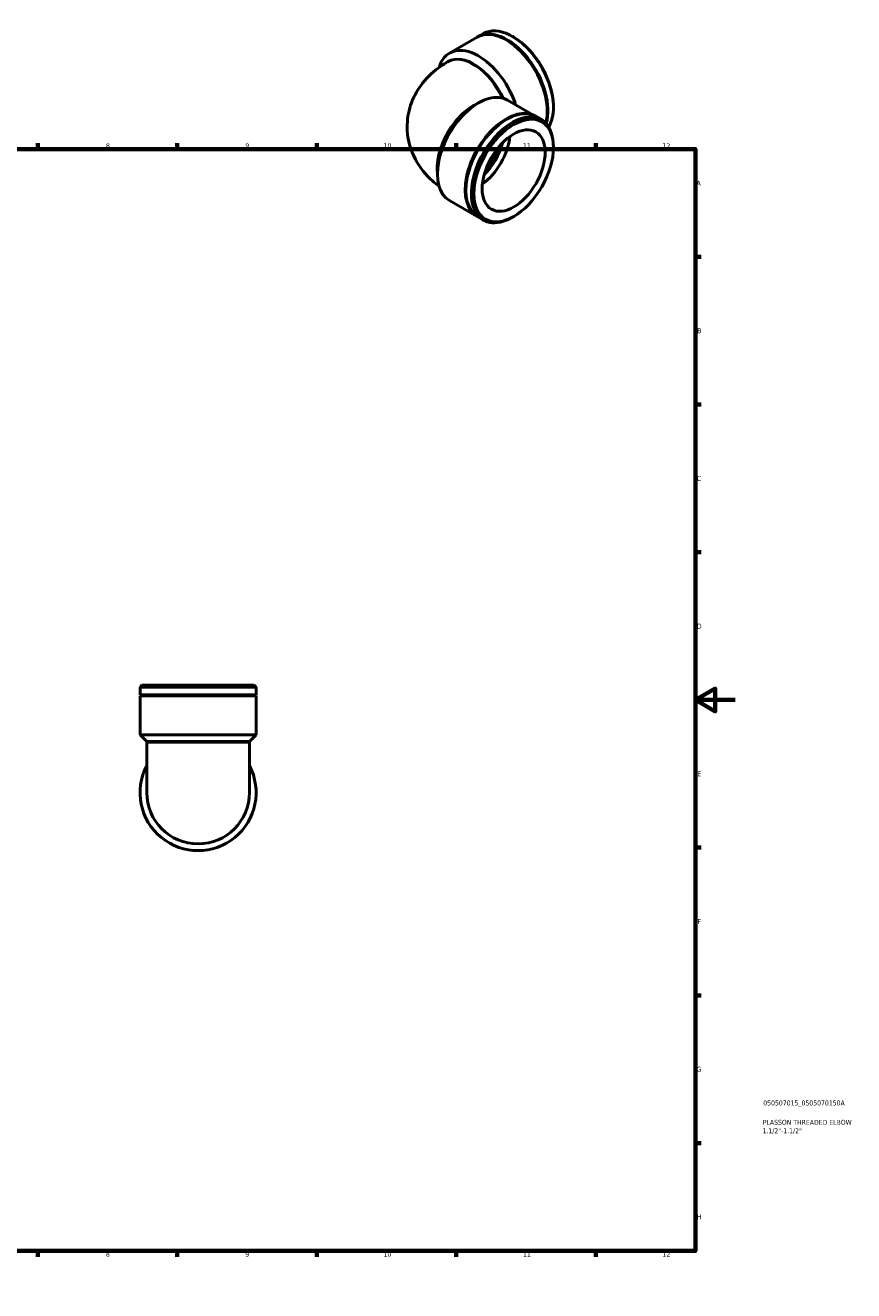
# Model space of a CAD drawing. Header units: millimetres. Extents: x 0 to 901, y 0 to 730.
# Tile 3 of 3: x 484 to 901, y 0 to 636. Entities that reach past the tile are written whole.
import ezdxf

# ---------------------------------------------------------------- set-up
doc = ezdxf.new("R2010")
doc.units = ezdxf.units.MM
for name, color, linetype, lineweight in [('Border (ISO)', 7, 'Continuous', 70), ('Title (ISO)', 7, 'Continuous', 50), ('Visible (ISO)', 7, 'Continuous', 50), ('Visible Narrow (ISO)', 7, 'Continuous', 35)]:
    doc.layers.add(name, color=color, linetype=linetype, lineweight=lineweight)
doc.styles.add('Note Text (ISO)', font='tahoma.ttf')

# ---------------------------------------------------------------- blocks, each defined once
blk = doc.blocks.new('Borders Default Border')
at = {"layer": 'Border (ISO)'}
for p, q in [((70.08, 574), (70.08, 576.9)), ((140.17, 574), (140.17, 576.9)), ((210.25, 574), (210.25, 576.9)), ((280.33, 574), (280.33, 576.9)), ((350.42, 574), (350.42, 576.9)), ((490.58, 574), (490.58, 576.9)), ((560.67, 574), (560.67, 576.9)), ((630.75, 574), (630.75, 576.9)), ((700.83, 574), (700.83, 576.9)), ((770.92, 574), (770.92, 576.9)), ((20, 519.75), (17.1, 519.75)), ((821, 519.75), (823.9, 519.75)), ((20, 445.5), (17.1, 445.5)), ((821, 445.5), (823.9, 445.5)), ((20, 371.25), (17.1, 371.25)), ((821, 371.25), (823.9, 371.25)), ((20, 222.75), (17.1, 222.75)), ((821, 222.75), (823.9, 222.75)), ((20, 148.5), (17.1, 148.5)), ((821, 148.5), (823.9, 148.5)), ((20, 74.25), (17.1, 74.25)), ((821, 74.25), (823.9, 74.25)), ((70.08, 20), (70.08, 17.1)), ((140.17, 20), (140.17, 17.1)), ((210.25, 20), (210.25, 17.1)), ((280.33, 20), (280.33, 17.1)), ((350.42, 20), (350.42, 17.1)), ((490.58, 20), (490.58, 17.1)), ((560.67, 20), (560.67, 17.1)), ((630.75, 20), (630.75, 17.1)), ((700.83, 20), (700.83, 17.1)), ((770.92, 20), (770.92, 17.1))]:
    blk.add_line(p, q, dxfattribs=at)
at = {"layer": 'Border (ISO)', "flags": 128}
for points in [[(420.5, 594), (420.5, 574), (414.73, 584), (426.27, 584), (420.5, 574)], [(20, 20), (20, 574), (821, 574), (821, 20), (20, 20)], [(0, 297), (20, 297), (10, 302.77), (10, 291.23), (20, 297)], [(841, 297), (821, 297), (831, 302.77), (831, 291.23), (821, 297)], [(420.5, 0), (420.5, 20), (414.73, 10), (426.27, 10), (420.5, 20)]]:
    blk.add_lwpolyline(points, dxfattribs=at)
at = {"layer": 'Border (ISO)', "color": 232, "true_color": 0xca0064, "char_height": 2.5, "attachment_point": 7, "style": 'Note Text (ISO)'}
for s, insert in [('1', (34.48, 574.4)), ('2', (104.37, 574.4)), ('3', (174.43, 574.35)), ('4', (244.42, 574.4)), ('5', (314.64, 574.35)), ('6', (384.66, 574.35)), ('7', (454.77, 574.4)), ('8', (524.81, 574.34)), ('9', (594.88, 574.35)), ('10', (664.29, 574.35)), ('11', (734.37, 574.4)), ('12', (804.46, 574.4)), ('A', (17.29, 555.62)), ('A', (821.59, 555.62)), ('B', (17.59, 481.38)), ('B', (821.89, 481.38)), ('C', (17.43, 407.08)), ('C', (821.73, 407.08)), ('D', (17.43, 332.88)), ('D', (821.73, 332.88)), ('E', (17.64, 258.63)), ('E', (821.94, 258.63)), ('F', (17.7, 184.38)), ('F', (822, 184.38)), ('G', (17.31, 110.08)), ('G', (821.61, 110.08)), ('H', (17.44, 35.88)), ('H', (821.74, 35.88)), ('1', (34.48, 17.1)), ('2', (104.37, 17.1)), ('3', (174.43, 17.05)), ('4', (244.42, 17.1)), ('5', (314.64, 17.05)), ('6', (384.66, 17.05)), ('7', (454.77, 17.1)), ('8', (524.81, 17.04)), ('9', (594.88, 17.05)), ('10', (664.29, 17.05)), ('11', (734.37, 17.1)), ('12', (804.46, 17.1))]:
    blk.add_mtext(s, dxfattribs=dict(at, insert=insert))
blk = doc.blocks.new('Title Blocks ISO')
at = {"layer": 'Title (ISO)', "color": 232, "true_color": 0xca0064, "style": 'Note Text (ISO)'}
for tag, p in [('PART_NUMBER_001', (34.08, 73.14)), ('DESCRIPTION_001', (33.84, 63.4)), ('DESCRIPTION_002', (33.71, 59.12))]:
    blk.add_attdef(tag, p, '', height=2.5, dxfattribs=at)

msp = doc.modelspace()

# ---------------------------------------------------------------- linework, layer by layer
at = {"layer": 'Visible (ISO)'}
for p, q in [((697.457, 622.24), (711.393, 630.265)), ((711.746, 630.469), (714.5, 632.055)), ((729.758, 630.213), (729.127, 630.579)), ((696.484, 617.799), (696.757, 617.956)), ((726.55, 598.623), (740.486, 590.598)), ((709.555, 595.773), (711.924, 597.147)), ((749.658, 595.656), (749.658, 594.925)), ((740.839, 590.394), (743.593, 588.808)), ((749.658, 574.687), (749.658, 575.417)), ((691.392, 564.232), (691.392, 561.493)), ((697.457, 548.102), (711.393, 540.077)), ((711.746, 539.874), (714.5, 538.288)), ((729.758, 540.13), (729.127, 539.763)), ((542.864, 304.415), (541.967, 303.518)), ((600.266, 303.518), (541.967, 303.518)), ((541.967, 299.624), (541.967, 303.518)), ((600.266, 299.624), (541.967, 299.624)), ((542.467, 299.374), (541.967, 299.624)), ((542.467, 299.374), (541.967, 299.124)), ((600.266, 299.124), (541.967, 299.124)), ((541.967, 279.415), (541.967, 299.124)), ((599.766, 299.374), (542.467, 299.374)), ((542.864, 304.415), (599.369, 304.415)), ((599.369, 304.415), (600.266, 303.518)), ((599.766, 299.374), (600.266, 299.624)), ((599.766, 299.374), (600.266, 299.124)), ((600.266, 299.624), (600.266, 303.518)), ((600.266, 279.415), (600.266, 299.124)), ((600.266, 279.415), (541.967, 279.415)), ((545.331, 276.052), (541.967, 279.415)), ((596.902, 276.052), (545.331, 276.052)), ((545.331, 275.665), (545.331, 276.052)), ((545.331, 275.665), (545.331, 250.415)), ((596.902, 276.052), (600.266, 279.415)), ((596.902, 275.665), (596.902, 276.052)), ((596.902, 250.415), (596.902, 275.665))]:
    msp.add_line(p, q, dxfattribs=at)
for radius, start, end in [(29.149, 152.204228, 27.795772), (25.786, 180, 0)]:
    msp.add_arc((571.117, 250.415), radius, start, end, dxfattribs=at)
for centre, major_axis, start_param, end_param in [((729.047, 606.795), (-14.546, 25.26), 3.4431142, 6.2831853), ((725.939, 605.005), (-14.546, 25.26), 3.653604, 6.2831853), ((726.293, 605.209), (-14.546, 25.26), 3.6310619, 6.2952913), ((729.681, 607.16), (-14.099, 24.483), 3.9289245, 5.4958534), ((712.003, 596.98), (-14.546, 25.26), 4.3980363, 6.7877528), ((709.625, 595.61), (-12.868, 22.346), 4.5592461, 6.2831853), ((712.003, 573.363), (14.546, 25.26), 0, 3.1415927), ((709.625, 574.732), (-12.868, -22.346), 3.9289245, 5.4958534), ((726.293, 565.134), (14.546, 25.26), 0, 3.1415927), ((725.939, 565.337), (14.546, 25.26), 6.2710793, 9.4368839), ((729.047, 563.548), (14.546, 25.26), 5.4958534, 10.2121098), ((712.003, 573.363), (11.19, 19.431), 4.0473126, 5.3774653), ((710.418, 574.276), (10.071, 17.488), 4.2414951, 5.1832829)]:
    msp.add_ellipse(centre, major_axis=major_axis, ratio=0.5780931, start_param=start_param, end_param=end_param, dxfattribs=at)
for major_axis in [(-14.099, -24.483), (-11.19, -19.431)]:
    msp.add_ellipse((729.681, 563.183), major_axis=major_axis, ratio=0.5780931, dxfattribs=at)
for points, knots in [([(692.21, 555.315), (689.837, 557.045), (687.532, 559.07), (682.385, 564.887), (679.691, 569.123), (676.726, 577.878), (676.061, 582.049), (676.301, 590.052), (677.093, 593.856), (679.78, 601.027), (681.741, 604.321), (686.68, 610.596), (689.774, 613.338), (694.127, 616.376), (695.299, 617.116), (696.484, 617.799)], [3.2581957, 3.2581957, 3.2581957, 3.2581957, 3.4557519, 3.4557519, 3.7343832, 3.7343832, 3.9442565, 3.9442565, 4.1394916, 4.1394916, 4.3525366, 4.3525366, 4.6168034, 4.6168034, 4.712389, 4.712389, 4.712389, 4.712389]), ([(730.477, 596.361), (730.481, 596.395), (730.484, 596.43), (730.492, 596.585), (730.487, 596.705), (730.454, 596.942), (730.427, 597.057), (730.388, 597.167)], [0.65094986, 0.65094986, 0.65094986, 0.65094986, 0.66420313, 0.66420313, 0.71044379, 0.71044379, 0.75654995, 0.75654995, 0.75654995, 0.75654995])]:
    msp.add_open_spline(points, degree=3, knots=knots, dxfattribs=at)
at = {"layer": 'Visible Narrow (ISO)'}
msp.add_line((596.585, 275.665), (545.648, 275.665), dxfattribs=at)
for centre, major_axis, start_param, end_param in [((709.352, 595.453), (-12.868, 22.346), 4.5706195, 6.2831853), ((709.352, 574.89), (-12.868, -22.346), 3.7532622, 5.6715157), ((709.352, 574.89), (10.071, 17.488), 4.3857314, 5.0390466)]:
    msp.add_ellipse(centre, major_axis=major_axis, ratio=0.5780931, start_param=start_param, end_param=end_param, dxfattribs=at)
msp.add_open_spline([(730.388, 597.167), (730.041, 597.116), (729.693, 597.064), (729.346, 597.013)], degree=3, dxfattribs=at)

# ---------------------------------------------------------------- block references
msp.add_blockref('Borders Default Border', (0, 0))
msp.add_blockref('Title Blocks ISO', (821, 20)).add_auto_attribs({'PART_NUMBER_001': '050507015_0505070150A', 'DESCRIPTION_001': 'PLASSON THREADED ELBOW', 'DESCRIPTION_002': '1.1/2"-1.1/2"'})

doc.saveas('drawing.dxf')
